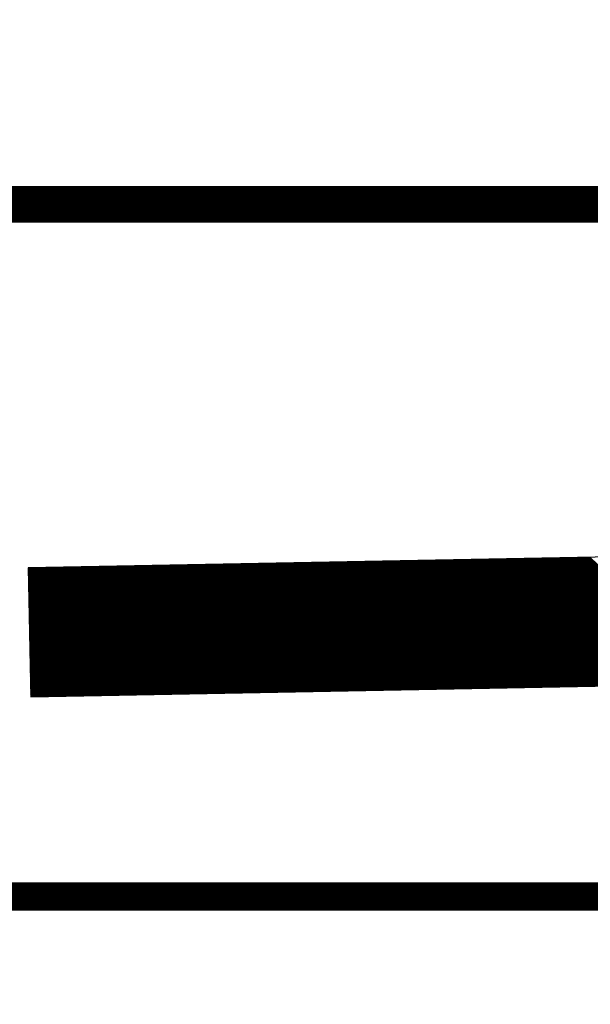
# Model space of a CAD drawing. Header units: metres. Extents: x 2193651 to 2201499, y 493187 to 494493.
# Tile 24 of 76: x 2199380.03 to 2199384.7, y 493846.22 to 493854.29. Entities that reach past the tile are written whole.
import ezdxf

# ---------------------------------------------------------------- set-up
doc = ezdxf.new("R2010")
doc.units = ezdxf.units.M
doc.set_wipeout_variables(frame=1)
doc.linetypes.add('CENTER', pattern=[50.8, 31.75, -6.35, 6.35, -6.35])
doc.linetypes.add('CONTI', pattern=[0])
for name, color, linetype in [('contur_line_fence', 7, 'Continuous'), ('contur_line_road', 7, 'Continuous'), ('p', 7, 'Continuous'), ('relief_point', 7, 'Continuous')]:
    doc.layers.add(name, color=color, linetype=linetype)
doc.layers.add('x_polygon', color=7, linetype='Continuous', true_color=0xffffff)

# ---------------------------------------------------------------- blocks, each defined once
blk = doc.blocks.new('*X129')
at = {"color": 0}
for p, q in [((239.302149, 486.718812), (241.88869, 489.305352)), ((239.319827, 486.718812), (241.906367, 489.305352)), ((239.337504, 486.718812), (241.924045, 489.305352)), ((239.355182, 486.718812), (241.941723, 489.305352)), ((239.37286, 486.718812), (241.9594, 489.305352)), ((239.390537, 486.718812), (241.977078, 489.305352)), ((239.408215, 486.718812), (241.994756, 489.305352)), ((239.425893, 486.718812), (242.012433, 489.305352)), ((239.44357, 486.718812), (242.030111, 489.305352)), ((239.461248, 486.718812), (242.047789, 489.305352)), ((239.478926, 486.718812), (242.065466, 489.305352)), ((239.496603, 486.718812), (242.083144, 489.305352)), ((239.514281, 486.718812), (242.100822, 489.305352)), ((239.531959, 486.718812), (242.118499, 489.305352)), ((239.549636, 486.718812), (242.136177, 489.305352)), ((239.567314, 486.718812), (242.153855, 489.305352)), ((239.584992, 486.718812), (242.171532, 489.305352)), ((239.602669, 486.718812), (242.18921, 489.305352)), ((239.620347, 486.718812), (242.206888, 489.305352)), ((239.638025, 486.718812), (242.224565, 489.305352)), ((239.655702, 486.718812), (242.242243, 489.305352)), ((239.67338, 486.718812), (242.259921, 489.305352)), ((239.691058, 486.718812), (242.277598, 489.305352)), ((239.708735, 486.718812), (242.295276, 489.305352)), ((239.726413, 486.718812), (242.312954, 489.305352)), ((239.744091, 486.718812), (242.330631, 489.305352)), ((239.761768, 486.718812), (242.348309, 489.305352)), ((239.779446, 486.718812), (242.365987, 489.305352)), ((239.797124, 486.718812), (242.383664, 489.305352)), ((239.814801, 486.718812), (242.401342, 489.305352)), ((239.832479, 486.718812), (242.41902, 489.305352)), ((239.850157, 486.718812), (242.436697, 489.305352)), ((239.867834, 486.718812), (242.454375, 489.305352)), ((239.885512, 486.718812), (242.472053, 489.305352)), ((239.90319, 486.718812), (242.48973, 489.305352)), ((239.920867, 486.718812), (242.507408, 489.305352)), ((239.938545, 486.718812), (242.525086, 489.305352)), ((239.956223, 486.718812), (242.542763, 489.305352)), ((239.9739, 486.718812), (242.560441, 489.305352)), ((239.991578, 486.718812), (242.578119, 489.305352)), ((240.009256, 486.718812), (242.595796, 489.305352)), ((240.026933, 486.718812), (242.613474, 489.305352)), ((240.044611, 486.718812), (242.631152, 489.305352)), ((240.062289, 486.718812), (242.648829, 489.305352)), ((240.079966, 486.718812), (242.666507, 489.305352)), ((240.097644, 486.718812), (242.684185, 489.305352)), ((240.115322, 486.718812), (242.701862, 489.305352)), ((240.132999, 486.718812), (242.71954, 489.305352)), ((240.150677, 486.718812), (242.737218, 489.305352)), ((240.168355, 486.718812), (242.754895, 489.305352)), ((240.186032, 486.718812), (242.772573, 489.305352)), ((240.20371, 486.718812), (242.790251, 489.305352)), ((240.221388, 486.718812), (242.807928, 489.305352)), ((240.239065, 486.718812), (242.825606, 489.305352)), ((240.256743, 486.718812), (242.843284, 489.305352)), ((240.274421, 486.718812), (242.860961, 489.305352)), ((240.292098, 486.718812), (242.878639, 489.305352)), ((240.309776, 486.718812), (242.896317, 489.305352)), ((240.327454, 486.718812), (242.913995, 489.305352)), ((240.345131, 486.718812), (242.931672, 489.305352)), ((240.362809, 486.718812), (242.94935, 489.305352)), ((240.380487, 486.718812), (242.967028, 489.305352)), ((240.398164, 486.718812), (242.984705, 489.305352)), ((240.415842, 486.718812), (243.002383, 489.305352)), ((240.43352, 486.718812), (243.020061, 489.305352)), ((240.451197, 486.718812), (243.037738, 489.305352)), ((240.468875, 486.718812), (243.055416, 489.305352)), ((240.486553, 486.718812), (243.073094, 489.305352)), ((240.50423, 486.718812), (243.090771, 489.305352)), ((240.521908, 486.718812), (243.108449, 489.305352)), ((240.539586, 486.718812), (243.126127, 489.305352)), ((240.557263, 486.718812), (243.143804, 489.305352)), ((240.574941, 486.718812), (243.161482, 489.305352)), ((240.592619, 486.718812), (243.17916, 489.305352)), ((240.610296, 486.718812), (243.196837, 489.305352)), ((240.627974, 486.718812), (243.214515, 489.305352)), ((240.645652, 486.718812), (243.232193, 489.305352)), ((240.663329, 486.718812), (243.24987, 489.305352)), ((240.681007, 486.718812), (243.267548, 489.305352)), ((240.698685, 486.718812), (243.285226, 489.305352)), ((240.716362, 486.718812), (243.302903, 489.305352)), ((240.73404, 486.718812), (243.320581, 489.305352)), ((240.751718, 486.718812), (243.338259, 489.305352)), ((240.769395, 486.718812), (243.355936, 489.305352)), ((240.787073, 486.718812), (243.373614, 489.305352)), ((240.804751, 486.718812), (243.391292, 489.305352)), ((240.822428, 486.718812), (243.408969, 489.305352)), ((240.840106, 486.718812), (243.426647, 489.305352)), ((240.857784, 486.718812), (243.444325, 489.305352)), ((240.875461, 486.718812), (243.462002, 489.305352)), ((240.893139, 486.718812), (243.47968, 489.305352)), ((240.910817, 486.718812), (243.497358, 489.305352)), ((240.928494, 486.718812), (243.515035, 489.305352)), ((240.946172, 486.718812), (243.532713, 489.305352)), ((240.96385, 486.718812), (243.550391, 489.305352)), ((240.981527, 486.718812), (243.568068, 489.305352)), ((240.999205, 486.718812), (243.585746, 489.305352)), ((241.016883, 486.718812), (243.603424, 489.305352)), ((241.03456, 486.718812), (243.621101, 489.305352)), ((241.052238, 486.718812), (243.638779, 489.305352)), ((241.069916, 486.718812), (243.656457, 489.305352)), ((241.087593, 486.718812), (243.674134, 489.305352)), ((241.105271, 486.718812), (243.691812, 489.305352)), ((241.122949, 486.718812), (243.70949, 489.305352)), ((241.140626, 486.718812), (243.727167, 489.305352)), ((241.158304, 486.718812), (243.744845, 489.305352)), ((241.175982, 486.718812), (243.762523, 489.305352)), ((241.19366, 486.718812), (243.7802, 489.305352)), ((241.211337, 486.718812), (243.797878, 489.305352)), ((241.229015, 486.718812), (243.815556, 489.305352)), ((241.246693, 486.718812), (243.833233, 489.305352)), ((241.26437, 486.718812), (243.850911, 489.305352)), ((241.282048, 486.718812), (243.868589, 489.305352)), ((241.299726, 486.718812), (243.886266, 489.305352)), ((241.317403, 486.718812), (243.903944, 489.305352)), ((241.335081, 486.718812), (243.921622, 489.305352)), ((241.352759, 486.718812), (243.939299, 489.305352)), ((241.370436, 486.718812), (243.956977, 489.305352)), ((241.388114, 486.718812), (243.974655, 489.305352)), ((241.405792, 486.718812), (243.992332, 489.305352)), ((241.423469, 486.718812), (244.01001, 489.305352)), ((241.441147, 486.718812), (244.027688, 489.305352)), ((241.458825, 486.718812), (244.045365, 489.305352)), ((241.476502, 486.718812), (244.063043, 489.305352)), ((241.49418, 486.718812), (244.080721, 489.305352)), ((241.511858, 486.718812), (244.098398, 489.305352)), ((241.529535, 486.718812), (244.116076, 489.305352)), ((241.547213, 486.718812), (244.133754, 489.305352)), ((241.564891, 486.718812), (244.151431, 489.305352)), ((241.582568, 486.718812), (244.169109, 489.305352)), ((241.600246, 486.718812), (244.186787, 489.305352)), ((241.617924, 486.718812), (244.204464, 489.305352)), ((241.635601, 486.718812), (244.222142, 489.305352)), ((241.653279, 486.718812), (244.23982, 489.305352)), ((241.670957, 486.718812), (244.257497, 489.305352)), ((241.688634, 486.718812), (244.275175, 489.305352)), ((241.706312, 486.718812), (244.292853, 489.305352)), ((241.72399, 486.718812), (244.31053, 489.305352)), ((241.741667, 486.718812), (244.328208, 489.305352)), ((241.759345, 486.718812), (244.345886, 489.305352)), ((241.777023, 486.718812), (244.363563, 489.305352)), ((241.7947, 486.718812), (244.381241, 489.305352)), ((241.812378, 486.718812), (244.398919, 489.305352)), ((241.830056, 486.718812), (244.416596, 489.305352)), ((241.847733, 486.718812), (244.434274, 489.305352)), ((241.865411, 486.718812), (244.451952, 489.305352)), ((241.883089, 486.718812), (244.469629, 489.305352)), ((241.900766, 486.718812), (244.487307, 489.305352)), ((241.918444, 486.718812), (244.504985, 489.305352)), ((241.936122, 486.718812), (244.522662, 489.305352)), ((241.953799, 486.718812), (244.54034, 489.305352)), ((241.971477, 486.718812), (244.558018, 489.305352)), ((241.989155, 486.718812), (244.575695, 489.305352)), ((242.006832, 486.718812), (244.593373, 489.305352)), ((242.02451, 486.718812), (244.611051, 489.305352)), ((242.042188, 486.718812), (244.628728, 489.305352)), ((242.059865, 486.718812), (244.646406, 489.305352)), ((242.077543, 486.718812), (244.664084, 489.305352)), ((242.095221, 486.718812), (244.681761, 489.305352)), ((242.112898, 486.718812), (244.699439, 489.305352)), ((242.130576, 486.718812), (244.717117, 489.305352)), ((242.148254, 486.718812), (244.734794, 489.305352)), ((242.165931, 486.718812), (244.752472, 489.305352)), ((242.183609, 486.718812), (244.77015, 489.305352)), ((242.201287, 486.718812), (244.787827, 489.305352)), ((242.218964, 486.718812), (244.805505, 489.305352)), ((242.236642, 486.718812), (244.823183, 489.305352)), ((242.25432, 486.718812), (244.84086, 489.305352)), ((242.271997, 486.718812), (244.858538, 489.305352)), ((242.289675, 486.718812), (244.876216, 489.305352)), ((242.307353, 486.718812), (244.893893, 489.305352)), ((242.32503, 486.718812), (244.911571, 489.305352)), ((242.342708, 486.718812), (244.929249, 489.305352)), ((242.360386, 486.718812), (244.946926, 489.305352)), ((242.378063, 486.718812), (244.964604, 489.305352)), ((242.395741, 486.718812), (244.982282, 489.305352)), ((242.413419, 486.718812), (244.99996, 489.305352)), ((242.431096, 486.718812), (245.017637, 489.305352)), ((242.448774, 486.718812), (245.035315, 489.305352)), ((242.466452, 486.718812), (245.052993, 489.305352)), ((242.484129, 486.718812), (245.07067, 489.305352)), ((242.501807, 486.718812), (245.088348, 489.305352)), ((242.519485, 486.718812), (245.106026, 489.305352)), ((242.537162, 486.718812), (245.123703, 489.305352)), ((242.55484, 486.718812), (245.141381, 489.305352)), ((242.572518, 486.718812), (245.159059, 489.305352)), ((242.590195, 486.718812), (245.176736, 489.305352)), ((242.607873, 486.718812), (245.194414, 489.305352)), ((242.625551, 486.718812), (245.212092, 489.305352)), ((242.643228, 486.718812), (245.229769, 489.305352)), ((242.660906, 486.718812), (245.247447, 489.305352)), ((242.678584, 486.718812), (245.265125, 489.305352)), ((242.696261, 486.718812), (245.282802, 489.305352)), ((242.713939, 486.718812), (245.30048, 489.305352)), ((242.731617, 486.718812), (245.318158, 489.305352)), ((242.749294, 486.718812), (245.335835, 489.305352)), ((242.766972, 486.718812), (245.353513, 489.305352)), ((242.78465, 486.718812), (245.371191, 489.305352)), ((242.802327, 486.718812), (245.388868, 489.305352)), ((242.820005, 486.718812), (245.406546, 489.305352)), ((242.837683, 486.718812), (245.424224, 489.305352)), ((242.85536, 486.718812), (245.441901, 489.305352)), ((242.873038, 486.718812), (245.459579, 489.305352)), ((242.890716, 486.718812), (245.477257, 489.305352)), ((242.908393, 486.718812), (245.494934, 489.305352)), ((242.926071, 486.718812), (245.512612, 489.305352)), ((242.943749, 486.718812), (245.53029, 489.305352)), ((242.961426, 486.718812), (245.547967, 489.305352)), ((242.979104, 486.718812), (245.565645, 489.305352)), ((242.996782, 486.718812), (245.583323, 489.305352)), ((243.014459, 486.718812), (245.601, 489.305352)), ((243.032137, 486.718812), (245.618678, 489.305352)), ((243.049815, 486.718812), (245.636356, 489.305352)), ((243.067492, 486.718812), (245.654033, 489.305352)), ((243.08517, 486.718812), (245.671711, 489.305352)), ((243.102848, 486.718812), (245.689389, 489.305352)), ((243.120525, 486.718812), (245.707066, 489.305352)), ((243.138203, 486.718812), (245.724744, 489.305352)), ((243.155881, 486.718812), (245.742422, 489.305352)), ((243.173558, 486.718812), (245.760099, 489.305352)), ((243.191236, 486.718812), (245.777777, 489.305352)), ((243.208914, 486.718812), (245.795455, 489.305352)), ((243.226591, 486.718812), (245.813132, 489.305352)), ((243.244269, 486.718812), (245.83081, 489.305352)), ((243.261947, 486.718812), (245.848488, 489.305352)), ((243.279625, 486.718812), (245.866165, 489.305352)), ((243.297302, 486.718812), (245.883843, 489.305352)), ((243.31498, 486.718812), (245.901521, 489.305352)), ((243.332658, 486.718812), (245.919198, 489.305352)), ((243.350335, 486.718812), (245.936876, 489.305352)), ((243.368013, 486.718812), (245.954554, 489.305352)), ((243.385691, 486.718812), (245.972231, 489.305352)), ((243.403368, 486.718812), (245.989909, 489.305352)), ((243.421046, 486.718812), (246.007587, 489.305352)), ((243.438724, 486.718812), (246.025264, 489.305352)), ((243.456401, 486.718812), (246.042942, 489.305352)), ((243.474079, 486.718812), (246.06062, 489.305352)), ((243.491757, 486.718812), (246.078297, 489.305352)), ((243.509434, 486.718812), (246.095975, 489.305352)), ((243.527112, 486.718812), (246.113653, 489.305352)), ((243.54479, 486.718812), (246.13133, 489.305352)), ((243.562467, 486.718812), (246.149008, 489.305352)), ((243.580145, 486.718812), (246.166686, 489.305352)), ((243.597823, 486.718812), (246.184363, 489.305352)), ((243.6155, 486.718812), (246.202041, 489.305352)), ((243.633178, 486.718812), (246.219719, 489.305352)), ((243.650856, 486.718812), (246.237396, 489.305352)), ((243.668533, 486.718812), (246.255074, 489.305352)), ((243.686211, 486.718812), (246.272752, 489.305352)), ((243.703889, 486.718812), (246.290429, 489.305352)), ((243.721566, 486.718812), (246.308107, 489.305352)), ((243.739244, 486.718812), (246.325785, 489.305352)), ((243.756922, 486.718812), (246.343462, 489.305352)), ((243.774599, 486.718812), (246.36114, 489.305352)), ((243.792277, 486.718812), (246.378818, 489.305352)), ((243.809955, 486.718812), (246.396495, 489.305352)), ((243.827632, 486.718812), (246.414173, 489.305352)), ((243.84531, 486.718812), (246.431851, 489.305352)), ((243.862988, 486.718812), (246.449528, 489.305352)), ((243.880665, 486.718812), (246.467206, 489.305352)), ((243.898343, 486.718812), (246.484884, 489.305352)), ((243.916021, 486.718812), (246.502561, 489.305352)), ((243.933698, 486.718812), (246.520239, 489.305352)), ((243.951376, 486.718812), (246.537917, 489.305352)), ((243.969054, 486.718812), (246.555594, 489.305352)), ((243.986731, 486.718812), (246.573272, 489.305352)), ((244.004409, 486.718812), (246.59095, 489.305352)), ((244.022087, 486.718812), (246.608627, 489.305352)), ((244.039764, 486.718812), (246.626305, 489.305352)), ((244.057442, 486.718812), (246.643983, 489.305352)), ((244.07512, 486.718812), (246.66166, 489.305352)), ((244.092797, 486.718812), (246.679338, 489.305352)), ((244.110475, 486.718812), (246.697016, 489.305352)), ((244.128153, 486.718812), (246.714693, 489.305352)), ((244.14583, 486.718812), (246.732371, 489.305352)), ((244.163508, 486.718812), (246.750049, 489.305352)), ((244.181186, 486.718812), (246.767726, 489.305352)), ((244.198863, 486.718812), (246.785404, 489.305352)), ((244.216541, 486.718812), (246.803082, 489.305352)), ((244.234219, 486.718812), (246.820759, 489.305352)), ((244.251896, 486.718812), (246.838437, 489.305352)), ((244.269574, 486.718812), (246.856115, 489.305352)), ((244.287252, 486.718812), (246.873792, 489.305352)), ((244.304929, 486.718812), (246.89147, 489.305352)), ((244.322607, 486.718812), (246.909148, 489.305352)), ((244.340285, 486.718812), (246.926825, 489.305352)), ((244.357962, 486.718812), (246.944503, 489.305352)), ((244.37564, 486.718812), (246.962181, 489.305352)), ((244.393318, 486.718812), (246.979858, 489.305352)), ((244.410995, 486.718812), (246.997536, 489.305352)), ((244.428673, 486.718812), (247.015214, 489.305352)), ((244.446351, 486.718812), (247.032892, 489.305352)), ((244.464028, 486.718812), (247.050569, 489.305352)), ((244.481706, 486.718812), (247.068247, 489.305352)), ((244.499384, 486.718812), (247.085925, 489.305352)), ((244.517061, 486.718812), (247.103602, 489.305352)), ((244.534739, 486.718812), (247.12128, 489.305352)), ((244.552417, 486.718812), (247.138958, 489.305352)), ((244.570094, 486.718812), (247.156635, 489.305352)), ((244.587772, 486.718812), (247.174313, 489.305352)), ((244.60545, 486.718812), (247.191991, 489.305352)), ((244.623127, 486.718812), (247.209668, 489.305352)), ((244.640805, 486.718812), (247.227346, 489.305352)), ((244.658483, 486.718812), (247.245024, 489.305352)), ((244.67616, 486.718812), (247.262701, 489.305352)), ((244.693838, 486.718812), (247.280379, 489.305352)), ((244.711516, 486.718812), (247.298057, 489.305352)), ((244.729193, 486.718812), (247.315734, 489.305352)), ((244.746871, 486.718812), (247.333412, 489.305352)), ((244.764549, 486.718812), (247.35109, 489.305352)), ((244.782226, 486.718812), (247.368767, 489.305352)), ((244.799904, 486.718812), (247.386445, 489.305352)), ((244.817582, 486.718812), (247.404123, 489.305352)), ((244.835259, 486.718812), (247.4218, 489.305352)), ((244.852937, 486.718812), (247.439478, 489.305352)), ((244.870615, 486.718812), (247.457156, 489.305352)), ((244.888292, 486.718812), (247.474833, 489.305352)), ((244.90597, 486.718812), (247.492511, 489.305352)), ((244.923648, 486.718812), (247.510189, 489.305352)), ((244.941325, 486.718812), (247.527866, 489.305352)), ((244.959003, 486.718812), (247.545544, 489.305352)), ((244.976681, 486.718812), (247.563222, 489.305352)), ((244.994358, 486.718812), (247.580899, 489.305352)), ((245.012036, 486.718812), (247.598577, 489.305352)), ((245.029714, 486.718812), (247.616255, 489.305352)), ((245.047391, 486.718812), (247.633932, 489.305352)), ((245.065069, 486.718812), (247.65161, 489.305352)), ((245.082747, 486.718812), (247.669288, 489.305352)), ((245.100424, 486.718812), (247.686965, 489.305352)), ((245.118102, 486.718812), (247.704643, 489.305352)), ((245.13578, 486.718812), (247.722321, 489.305352)), ((245.153457, 486.718812), (247.739998, 489.305352)), ((245.171135, 486.718812), (247.757676, 489.305352)), ((245.188813, 486.718812), (247.775354, 489.305352)), ((245.20649, 486.718812), (247.793031, 489.305352)), ((245.224168, 486.718812), (247.810709, 489.305352)), ((245.241846, 486.718812), (247.828387, 489.305352)), ((245.259523, 486.718812), (247.846064, 489.305352)), ((245.277201, 486.718812), (247.863742, 489.305352)), ((245.294879, 486.718812), (247.88142, 489.305352)), ((245.312557, 486.718812), (247.899097, 489.305352)), ((245.330234, 486.718812), (247.916775, 489.305352)), ((245.347912, 486.718812), (247.934453, 489.305352)), ((245.36559, 486.718812), (247.95213, 489.305352)), ((245.383267, 486.718812), (247.969808, 489.305352)), ((245.400945, 486.718812), (247.987486, 489.305352)), ((245.418623, 486.718812), (248.005163, 489.305352)), ((245.4363, 486.718812), (248.022841, 489.305352)), ((245.453978, 486.718812), (248.040519, 489.305352)), ((245.471656, 486.718812), (248.058196, 489.305352)), ((245.489333, 486.718812), (248.075874, 489.305352)), ((245.507011, 486.718812), (248.093552, 489.305352)), ((245.524689, 486.718812), (248.111229, 489.305352)), ((245.542366, 486.718812), (248.128907, 489.305352)), ((245.560044, 486.718812), (248.146585, 489.305352)), ((245.577722, 486.718812), (248.164262, 489.305352)), ((245.595399, 486.718812), (248.18194, 489.305352)), ((245.613077, 486.718812), (248.199618, 489.305352)), ((245.630755, 486.718812), (248.217295, 489.305352)), ((245.648432, 486.718812), (248.234973, 489.305352)), ((245.66611, 486.718812), (248.252651, 489.305352)), ((245.683788, 486.718812), (248.270328, 489.305352)), ((245.701465, 486.718812), (248.288006, 489.305352)), ((245.719143, 486.718812), (248.305684, 489.305352)), ((245.736821, 486.718812), (248.323361, 489.305352)), ((245.754498, 486.718812), (248.341039, 489.305352)), ((245.772176, 486.718812), (248.358717, 489.305352)), ((245.789854, 486.718812), (248.376394, 489.305352)), ((245.807531, 486.718812), (248.394072, 489.305352)), ((245.825209, 486.718812), (248.41175, 489.305352)), ((245.842887, 486.718812), (248.429427, 489.305352)), ((245.860564, 486.718812), (248.447105, 489.305352)), ((245.878242, 486.718812), (248.464783, 489.305352)), ((245.89592, 486.718812), (248.48246, 489.305352)), ((245.913597, 486.718812), (248.500138, 489.305352)), ((245.931275, 486.718812), (248.517816, 489.305352)), ((245.948953, 486.718812), (248.535493, 489.305352)), ((245.96663, 486.718812), (248.553171, 489.305352)), ((245.984308, 486.718812), (248.570849, 489.305352)), ((246.001986, 486.718812), (248.588526, 489.305352)), ((246.019663, 486.718812), (248.606204, 489.305352)), ((246.037341, 486.718812), (248.623882, 489.305352)), ((246.055019, 486.718812), (248.641559, 489.305352)), ((246.072696, 486.718812), (248.659237, 489.305352)), ((246.090374, 486.718812), (248.676915, 489.305352)), ((246.108052, 486.718812), (248.694592, 489.305352)), ((246.125729, 486.718812), (248.71227, 489.305352)), ((246.143407, 486.718812), (248.729948, 489.305352)), ((246.161085, 486.718812), (248.747625, 489.305352)), ((246.178762, 486.718812), (248.765303, 489.305352)), ((246.19644, 486.718812), (248.782981, 489.305352)), ((246.214118, 486.718812), (248.800658, 489.305352)), ((246.231795, 486.718812), (248.818336, 489.305352)), ((246.249473, 486.718812), (248.836014, 489.305352)), ((246.267151, 486.718812), (248.853691, 489.305352)), ((246.284828, 486.718812), (248.871369, 489.305352)), ((246.302506, 486.718812), (248.889047, 489.305352)), ((246.320184, 486.718812), (248.906724, 489.305352)), ((246.337861, 486.718812), (248.924402, 489.305352)), ((246.355539, 486.718812), (248.94208, 489.305352)), ((246.373217, 486.718812), (248.959757, 489.305352)), ((246.390894, 486.718812), (248.977435, 489.305352)), ((246.408572, 486.718812), (248.995113, 489.305352)), ((246.42625, 486.718812), (249.01279, 489.305352)), ((246.443927, 486.718812), (249.030468, 489.305352)), ((246.461605, 486.718812), (249.048146, 489.305352)), ((246.479283, 486.718812), (249.065823, 489.305352)), ((246.49696, 486.718812), (249.083501, 489.305352)), ((246.514638, 486.718812), (249.101179, 489.305352)), ((246.532316, 486.718812), (249.118857, 489.305352)), ((246.549993, 486.718812), (249.136534, 489.305352)), ((246.567671, 486.718812), (249.154212, 489.305352)), ((246.585349, 486.718812), (249.17189, 489.305352)), ((246.603026, 486.718812), (249.189567, 489.305352)), ((246.620704, 486.718812), (249.207245, 489.305352)), ((246.638382, 486.718812), (249.224923, 489.305352)), ((246.656059, 486.718812), (249.2426, 489.305352)), ((246.673737, 486.718812), (249.260278, 489.305352)), ((246.691415, 486.718812), (249.277956, 489.305352)), ((246.709092, 486.718812), (249.295633, 489.305352)), ((246.72677, 486.718812), (249.313311, 489.305352)), ((246.744448, 486.718812), (249.330989, 489.305352)), ((246.762125, 486.718812), (249.348666, 489.305352)), ((246.779803, 486.718812), (249.366344, 489.305352)), ((246.797481, 486.718812), (249.384022, 489.305352)), ((246.815158, 486.718812), (249.401699, 489.305352)), ((246.832836, 486.718812), (249.419377, 489.305352)), ((246.850514, 486.718812), (249.437055, 489.305352)), ((246.868191, 486.718812), (249.454732, 489.305352)), ((246.885869, 486.718812), (249.47241, 489.305352)), ((246.903547, 486.718812), (249.490088, 489.305352)), ((246.921224, 486.718812), (249.507765, 489.305352)), ((246.938902, 486.718812), (249.525443, 489.305352)), ((246.95658, 486.718812), (249.543121, 489.305352)), ((246.974257, 486.718812), (249.560798, 489.305352)), ((246.991935, 486.718812), (249.578476, 489.305352)), ((247.009613, 486.718812), (249.596154, 489.305352)), ((247.02729, 486.718812), (249.613831, 489.305352)), ((247.044968, 486.718812), (249.631509, 489.305352)), ((247.062646, 486.718812), (249.649187, 489.305352)), ((247.080323, 486.718812), (249.666864, 489.305352)), ((247.098001, 486.718812), (249.684542, 489.305352)), ((247.115679, 486.718812), (249.70222, 489.305352)), ((247.133356, 486.718812), (249.719897, 489.305352)), ((247.151034, 486.718812), (249.737575, 489.305352)), ((247.168712, 486.718812), (249.755253, 489.305352)), ((247.186389, 486.718812), (249.77293, 489.305352)), ((247.204067, 486.718812), (249.790608, 489.305352)), ((247.221745, 486.718812), (249.808286, 489.305352)), ((247.239422, 486.718812), (249.825963, 489.305352)), ((247.2571, 486.718812), (249.843641, 489.305352)), ((247.274778, 486.718812), (249.861319, 489.305352)), ((247.292455, 486.718812), (249.878996, 489.305352)), ((247.310133, 486.718812), (249.896674, 489.305352)), ((247.327811, 486.718812), (249.914352, 489.305352)), ((247.345489, 486.718812), (249.932029, 489.305352)), ((247.363166, 486.718812), (249.949707, 489.305352)), ((247.380844, 486.718812), (249.967385, 489.305352)), ((247.398522, 486.718812), (249.985062, 489.305352)), ((247.416199, 486.718812), (250.00274, 489.305352)), ((247.433877, 486.718812), (250.020418, 489.305352)), ((247.451555, 486.718812), (250.038095, 489.305352)), ((247.469232, 486.718812), (250.055773, 489.305352)), ((247.48691, 486.718812), (250.073451, 489.305352)), ((247.504588, 486.718812), (250.091128, 489.305352)), ((247.522265, 486.718812), (250.108806, 489.305352)), ((247.539943, 486.718812), (250.126484, 489.305352)), ((247.557621, 486.718812), (250.144161, 489.305352)), ((247.575298, 486.718812), (250.161839, 489.305352)), ((247.592976, 486.718812), (250.179517, 489.305352)), ((247.610654, 486.718812), (250.197194, 489.305352)), ((247.628331, 486.718812), (250.214872, 489.305352)), ((247.646009, 486.718812), (250.23255, 489.305352)), ((247.663687, 486.718812), (250.250227, 489.305352)), ((247.681364, 486.718812), (250.267905, 489.305352)), ((247.699042, 486.718812), (250.285583, 489.305352)), ((247.71672, 486.718812), (250.30326, 489.305352)), ((247.734397, 486.718812), (250.320938, 489.305352)), ((247.752075, 486.718812), (250.338616, 489.305352)), ((247.769753, 486.718812), (250.356293, 489.305352)), ((247.78743, 486.718812), (250.373971, 489.305352)), ((247.805108, 486.718812), (250.391649, 489.305352)), ((247.822786, 486.718812), (250.409326, 489.305352)), ((247.840463, 486.718812), (250.427004, 489.305352)), ((247.858141, 486.718812), (250.444682, 489.305352)), ((247.875819, 486.718812), (250.462359, 489.305352)), ((247.893496, 486.718812), (250.480037, 489.305352)), ((247.911174, 486.718812), (250.497715, 489.305352)), ((247.928852, 486.718812), (250.515392, 489.305352)), ((247.946529, 486.718812), (250.53307, 489.305352)), ((247.964207, 486.718812), (250.550748, 489.305352)), ((247.981885, 486.718812), (250.568425, 489.305352)), ((247.999562, 486.718812), (250.586103, 489.305352)), ((248.01724, 486.718812), (250.603781, 489.305352)), ((248.034918, 486.718812), (250.621458, 489.305352)), ((248.052595, 486.718812), (250.639136, 489.305352)), ((248.070273, 486.718812), (250.656814, 489.305352)), ((248.087951, 486.718812), (250.674491, 489.305352)), ((248.105628, 486.718812), (250.692169, 489.305352)), ((248.123306, 486.718812), (250.709847, 489.305352)), ((248.140984, 486.718812), (250.727524, 489.305352)), ((248.158661, 486.718812), (250.745202, 489.305352)), ((248.176339, 486.718812), (250.76288, 489.305352)), ((248.194017, 486.718812), (250.780557, 489.305352)), ((248.211694, 486.718812), (250.798235, 489.305352)), ((248.229372, 486.718812), (250.815913, 489.305352)), ((248.24705, 486.718812), (250.83359, 489.305352)), ((248.264727, 486.718812), (250.851268, 489.305352)), ((248.282405, 486.718812), (250.868946, 489.305352)), ((248.300083, 486.718812), (250.886623, 489.305352)), ((248.31776, 486.718812), (250.904301, 489.305352)), ((248.335438, 486.718812), (250.921979, 489.305352)), ((248.353116, 486.718812), (250.939656, 489.305352)), ((248.370793, 486.718812), (250.957334, 489.305352)), ((248.388471, 486.718812), (250.975012, 489.305352)), ((248.406149, 486.718812), (250.992689, 489.305352)), ((248.423826, 486.718812), (251.010367, 489.305352)), ((248.441504, 486.718812), (251.028045, 489.305352)), ((248.459182, 486.718812), (251.045722, 489.305352)), ((248.476859, 486.718812), (251.0634, 489.305352)), ((248.494537, 486.718812), (251.081078, 489.305352)), ((248.512215, 486.718812), (251.098755, 489.305352)), ((248.529892, 486.718812), (251.116433, 489.305352)), ((248.54757, 486.718812), (251.134111, 489.305352)), ((248.565248, 486.718812), (251.151789, 489.305352)), ((248.582925, 486.718812), (251.169466, 489.305352)), ((248.600603, 486.718812), (251.187144, 489.305352)), ((248.618281, 486.718812), (251.204822, 489.305352)), ((248.635958, 486.718812), (251.222499, 489.305352)), ((248.653636, 486.718812), (251.240177, 489.305352)), ((248.671314, 486.718812), (251.257855, 489.305352)), ((248.688991, 486.718812), (251.275532, 489.305352)), ((248.706669, 486.718812), (251.29321, 489.305352)), ((248.724347, 486.718812), (251.310888, 489.305352)), ((248.742024, 486.718812), (251.328565, 489.305352)), ((248.759702, 486.718812), (251.346243, 489.305352)), ((248.77738, 486.718812), (251.363921, 489.305352)), ((248.795057, 486.718812), (251.381598, 489.305352)), ((248.812735, 486.718812), (251.399276, 489.305352)), ((248.830413, 486.718812), (251.416954, 489.305352)), ((248.84809, 486.718812), (251.434631, 489.305352)), ((248.865768, 486.718812), (251.452309, 489.305352)), ((248.883446, 486.718812), (251.469987, 489.305352)), ((248.901123, 486.718812), (251.487664, 489.305352)), ((248.918801, 486.718812), (251.505342, 489.305352)), ((248.936479, 486.718812), (251.52302, 489.305352)), ((248.954156, 486.718812), (251.540697, 489.305352)), ((248.971834, 486.718812), (251.558375, 489.305352)), ((248.989512, 486.718812), (251.576053, 489.305352)), ((249.007189, 486.718812), (251.59373, 489.305352)), ((249.024867, 486.718812), (251.611408, 489.305352)), ((249.042545, 486.718812), (251.629086, 489.305352)), ((249.060222, 486.718812), (251.646763, 489.305352)), ((249.0779, 486.718812), (251.664441, 489.305352)), ((249.095578, 486.718812), (251.682119, 489.305352)), ((249.113255, 486.718812), (251.699796, 489.305352)), ((249.130933, 486.718812), (251.717474, 489.305352)), ((249.148611, 486.718812), (251.735152, 489.305352)), ((249.166288, 486.718812), (251.752829, 489.305352)), ((249.183966, 486.718812), (251.770507, 489.305352)), ((249.201644, 486.718812), (251.788185, 489.305352)), ((249.219321, 486.718812), (251.805862, 489.305352)), ((249.236999, 486.718812), (251.82354, 489.305352)), ((249.254677, 486.718812), (251.841218, 489.305352)), ((249.272354, 486.718812), (251.858895, 489.305352)), ((249.290032, 486.718812), (251.876573, 489.305352)), ((249.30771, 486.718812), (251.894251, 489.305352)), ((249.325387, 486.718812), (251.911928, 489.305352)), ((249.343065, 486.718812), (251.929606, 489.305352)), ((249.360743, 486.718812), (251.947284, 489.305352)), ((249.37842, 486.718812), (251.964961, 489.305352)), ((249.396098, 486.718812), (251.982639, 489.305352)), ((249.413776, 486.718812), (252.000317, 489.305352)), ((249.431454, 486.718812), (252.017994, 489.305352)), ((249.449131, 486.718812), (252.035672, 489.305352)), ((249.466809, 486.718812), (252.05335, 489.305352)), ((249.484487, 486.718812), (252.071027, 489.305352)), ((249.502164, 486.718812), (252.088705, 489.305352)), ((249.519842, 486.718812), (252.106383, 489.305352)), ((249.53752, 486.718812), (252.12406, 489.305352)), ((249.555197, 486.718812), (252.141738, 489.305352)), ((249.572875, 486.718812), (252.159416, 489.305352)), ((249.590553, 486.718812), (252.177093, 489.305352)), ((249.60823, 486.718812), (252.194771, 489.305352)), ((249.625908, 486.718812), (252.212449, 489.305352)), ((249.643586, 486.718812), (252.230126, 489.305352)), ((249.661263, 486.718812), (252.247804, 489.305352)), ((249.678941, 486.718812), (252.265482, 489.305352)), ((249.696619, 486.718812), (252.283159, 489.305352)), ((249.714296, 486.718812), (252.300837, 489.305352)), ((249.731974, 486.718812), (252.318515, 489.305352)), ((249.749652, 486.718812), (252.336192, 489.305352)), ((249.767329, 486.718812), (252.35387, 489.305352)), ((249.785007, 486.718812), (252.371548, 489.305352)), ((249.802685, 486.718812), (252.389225, 489.305352)), ((249.820362, 486.718812), (252.406903, 489.305352)), ((249.83804, 486.718812), (252.424581, 489.305352)), ((249.855718, 486.718812), (252.442258, 489.305352)), ((249.873395, 486.718812), (252.459936, 489.305352)), ((249.891073, 486.718812), (252.477614, 489.305352)), ((249.908751, 486.718812), (252.495291, 489.305352)), ((249.926428, 486.718812), (252.512969, 489.305352)), ((249.944106, 486.718812), (252.530647, 489.305352)), ((249.961784, 486.718812), (252.548324, 489.305352)), ((249.979461, 486.718812), (252.566002, 489.305352)), ((249.997139, 486.718812), (252.58368, 489.305352)), ((250.014817, 486.718812), (252.601357, 489.305352)), ((250.032494, 486.718812), (252.619035, 489.305352)), ((250.050172, 486.718812), (252.636713, 489.305352)), ((250.06785, 486.718812), (252.65439, 489.305352)), ((250.085527, 486.718812), (252.672068, 489.305352)), ((250.103205, 486.718812), (252.689746, 489.305352)), ((250.120883, 486.718812), (252.707423, 489.305352)), ((250.13856, 486.718812), (252.725101, 489.305352)), ((250.156238, 486.718812), (252.742779, 489.305352)), ((250.173916, 486.718812), (252.760456, 489.305352)), ((250.191593, 486.718812), (252.778134, 489.305352)), ((250.209271, 486.718812), (252.795812, 489.305352)), ((250.226949, 486.718812), (252.813489, 489.305352)), ((250.244626, 486.718812), (252.831167, 489.305352)), ((250.262304, 486.718812), (252.848845, 489.305352)), ((250.279982, 486.718812), (252.866522, 489.305352)), ((250.297659, 486.718812), (252.8842, 489.305352)), ((250.315337, 486.718812), (252.901878, 489.305352)), ((250.333015, 486.718812), (252.919555, 489.305352)), ((250.350692, 486.718812), (252.937233, 489.305352)), ((250.36837, 486.718812), (252.954911, 489.305352)), ((250.386048, 486.718812), (252.972588, 489.305352)), ((250.403725, 486.718812), (252.990266, 489.305352)), ((250.421403, 486.718812), (253.007944, 489.305352)), ((250.439081, 486.718812), (253.025621, 489.305352)), ((250.456758, 486.718812), (253.043299, 489.305352)), ((250.474436, 486.718812), (253.060977, 489.305352)), ((250.492114, 486.718812), (253.078654, 489.305352)), ((250.509791, 486.718812), (253.096332, 489.305352)), ((250.527469, 486.718812), (253.11401, 489.305352)), ((250.545147, 486.718812), (253.131687, 489.305352)), ((250.562824, 486.718812), (253.149365, 489.305352)), ((250.580502, 486.718812), (253.152304, 489.290614)), ((250.59818, 486.718812), (253.152304, 489.272936)), ((250.615857, 486.718812), (253.152304, 489.255258)), ((250.633535, 486.718812), (253.152304, 489.237581)), ((250.651213, 486.718812), (253.152304, 489.219903)), ((250.66889, 486.718812), (253.152304, 489.202225)), ((250.686568, 486.718812), (253.152304, 489.184548)), ((250.704246, 486.718812), (253.152304, 489.16687)), ((250.721923, 486.718812), (253.152304, 489.149192)), ((250.739601, 486.718812), (253.152304, 489.131515)), ((250.757279, 486.718812), (253.152304, 489.113837)), ((250.774956, 486.718812), (253.152304, 489.096159)), ((250.792634, 486.718812), (253.152304, 489.078482)), ((250.810312, 486.718812), (253.152304, 489.060804)), ((250.827989, 486.718812), (253.152304, 489.043126)), ((250.845667, 486.718812), (253.152304, 489.025449)), ((250.863345, 486.718812), (253.152304, 489.007771)), ((250.881022, 486.718812), (253.152304, 488.990093)), ((250.8987, 486.718812), (253.152304, 488.972416)), ((250.916378, 486.718812), (253.152304, 488.954738)), ((250.934055, 486.718812), (253.152304, 488.93706)), ((250.951733, 486.718812), (253.152304, 488.919383)), ((250.969411, 486.718812), (253.152304, 488.901705)), ((250.987088, 486.718812), (253.152304, 488.884027)), ((251.004766, 486.718812), (253.152304, 488.86635)), ((251.022444, 486.718812), (253.152304, 488.848672)), ((251.040121, 486.718812), (253.152304, 488.830994)), ((251.057799, 486.718812), (253.152304, 488.813317)), ((251.075477, 486.718812), (253.152304, 488.795639)), ((251.093154, 486.718812), (253.152304, 488.777961)), ((251.110832, 486.718812), (253.152304, 488.760284)), ((251.12851, 486.718812), (253.152304, 488.742606)), ((251.146187, 486.718812), (253.152304, 488.724928)), ((251.163865, 486.718812), (253.152304, 488.707251)), ((251.181543, 486.718812), (253.152304, 488.689573)), ((251.19922, 486.718812), (253.152304, 488.671895)), ((251.216898, 486.718812), (253.152304, 488.654218)), ((251.234576, 486.718812), (253.152304, 488.63654)), ((251.252253, 486.718812), (253.152304, 488.618862)), ((251.269931, 486.718812), (253.152304, 488.601185)), ((251.287609, 486.718812), (253.152304, 488.583507)), ((251.305286, 486.718812), (253.152304, 488.565829)), ((251.322964, 486.718812), (253.152304, 488.548152)), ((251.340642, 486.718812), (253.152304, 488.530474)), ((251.358319, 486.718812), (253.152304, 488.512796)), ((251.375997, 486.718812), (253.152304, 488.495119)), ((251.393675, 486.718812), (253.152304, 488.477441)), ((251.411352, 486.718812), (253.152304, 488.459763)), ((251.42903, 486.718812), (253.152304, 488.442086)), ((251.446708, 486.718812), (253.152304, 488.424408)), ((251.464386, 486.718812), (253.152304, 488.40673)), ((251.482063, 486.718812), (253.152304, 488.389053)), ((251.499741, 486.718812), (253.152304, 488.371375)), ((251.517419, 486.718812), (253.152304, 488.353697)), ((251.535096, 486.718812), (253.152304, 488.33602)), ((251.552774, 486.718812), (253.152304, 488.318342)), ((251.570452, 486.718812), (253.152304, 488.300664)), ((251.588129, 486.718812), (253.152304, 488.282987)), ((251.605807, 486.718812), (253.152304, 488.265309)), ((251.623485, 486.718812), (253.152304, 488.247631)), ((251.641162, 486.718812), (253.152304, 488.229954)), ((251.65884, 486.718812), (253.152304, 488.212276)), ((251.676518, 486.718812), (253.152304, 488.194598)), ((251.694195, 486.718812), (253.152304, 488.176921)), ((251.711873, 486.718812), (253.152304, 488.159243)), ((251.729551, 486.718812), (253.152304, 488.141565)), ((251.747228, 486.718812), (253.152304, 488.123888)), ((251.764906, 486.718812), (253.152304, 488.10621)), ((251.782584, 486.718812), (253.152304, 488.088532)), ((251.800261, 486.718812), (253.152304, 488.070855)), ((251.817939, 486.718812), (253.152304, 488.053177)), ((251.835617, 486.718812), (253.152304, 488.035499)), ((251.853294, 486.718812), (253.152304, 488.017822)), ((251.870972, 486.718812), (253.152304, 488.000144)), ((251.88865, 486.718812), (253.152304, 487.982466)), ((251.906327, 486.718812), (253.152304, 487.964789)), ((251.924005, 486.718812), (253.152304, 487.947111)), ((251.941683, 486.718812), (253.152304, 487.929433)), ((251.95936, 486.718812), (253.152304, 487.911756)), ((251.977038, 486.718812), (253.152304, 487.894078)), ((251.994716, 486.718812), (253.152304, 487.8764)), ((252.012393, 486.718812), (253.152304, 487.858723)), ((252.030071, 486.718812), (253.152304, 487.841045)), ((252.047749, 486.718812), (253.152304, 487.823367)), ((252.065426, 486.718812), (253.152304, 487.80569)), ((252.083104, 486.718812), (253.152304, 487.788012)), ((252.100782, 486.718812), (253.152304, 487.770334)), ((252.118459, 486.718812), (253.152304, 487.752657)), ((252.136137, 486.718812), (253.152304, 487.734979)), ((252.153815, 486.718812), (253.152304, 487.717301)), ((252.171492, 486.718812), (253.152304, 487.699624)), ((252.18917, 486.718812), (253.152304, 487.681946)), ((252.206848, 486.718812), (253.152304, 487.664268)), ((252.224525, 486.718812), (253.152304, 487.646591)), ((252.242203, 486.718812), (253.152304, 487.628913)), ((252.259881, 486.718812), (253.152304, 487.611235)), ((252.277558, 486.718812), (253.152304, 487.593558)), ((252.295236, 486.718812), (253.152304, 487.57588)), ((252.312914, 486.718812), (253.152304, 487.558202)), ((252.330591, 486.718812), (253.152304, 487.540525)), ((252.348269, 486.718812), (253.152304, 487.522847)), ((252.365947, 486.718812), (253.152304, 487.505169)), ((252.383624, 486.718812), (253.152304, 487.487492)), ((252.401302, 486.718812), (253.152304, 487.469814)), ((252.41898, 486.718812), (253.152304, 487.452136)), ((252.436657, 486.718812), (253.152304, 487.434459)), ((252.454335, 486.718812), (253.152304, 487.416781)), ((252.472013, 486.718812), (253.152304, 487.399103)), ((252.48969, 486.718812), (253.152304, 487.381426)), ((252.507368, 486.718812), (253.152304, 487.363748)), ((252.525046, 486.718812), (253.152304, 487.34607)), ((252.542723, 486.718812), (253.152304, 487.328393)), ((252.560401, 486.718812), (253.152304, 487.310715)), ((252.578079, 486.718812), (253.152304, 487.293037)), ((252.595756, 486.718812), (253.152304, 487.27536)), ((252.613434, 486.718812), (253.152304, 487.257682)), ((252.631112, 486.718812), (253.152304, 487.240004)), ((252.648789, 486.718812), (253.152304, 487.222327)), ((252.666467, 486.718812), (253.152304, 487.204649)), ((252.684145, 486.718812), (253.152304, 487.186971)), ((252.701822, 486.718812), (253.152304, 487.169293)), ((252.7195, 486.718812), (253.152304, 487.151616)), ((252.737178, 486.718812), (253.152304, 487.133938)), ((252.754855, 486.718812), (253.152304, 487.11626)), ((252.772533, 486.718812), (253.152304, 487.098583)), ((252.790211, 486.718812), (253.152304, 487.080905)), ((252.807888, 486.718812), (253.152304, 487.063227)), ((252.825566, 486.718812), (253.152304, 487.04555)), ((252.843244, 486.718812), (253.152304, 487.027872)), ((252.860921, 486.718812), (253.152304, 487.010194)), ((252.878599, 486.718812), (253.152304, 486.992517)), ((252.896277, 486.718812), (253.152304, 486.974839)), ((252.913954, 486.718812), (253.152304, 486.957161)), ((252.931632, 486.718812), (253.152304, 486.939484)), ((252.94931, 486.718812), (253.152304, 486.921806)), ((252.966987, 486.718812), (253.152304, 486.904128)), ((252.984665, 486.718812), (253.152304, 486.886451)), ((253.002343, 486.718812), (253.152304, 486.868773)), ((253.02002, 486.718812), (253.152304, 486.851095)), ((253.037698, 486.718812), (253.152304, 486.833418)), ((253.055376, 486.718812), (253.152304, 486.81574)), ((253.073053, 486.718812), (253.152304, 486.798062)), ((253.090731, 486.718812), (253.152304, 486.780385)), ((253.108409, 486.718812), (253.152304, 486.762707)), ((253.126086, 486.718812), (253.152304, 486.745029)), ((253.143764, 486.718812), (253.152304, 486.727352))]:
    blk.add_line(p, q, dxfattribs=at)
blk = doc.blocks.new('ункун')
at = {"color": 7}
for p, q in [((9506.4371, 12321.9221), (9499.6567, 12320.4195)), ((9506.633, 12321.0383), (9506.4371, 12321.9221)), ((9499.8526, 12319.5357), (9506.633, 12321.0383))]:
    blk.add_line(p, q, dxfattribs=at)
at = {"color": 7, "extrusion": (0, 0, -1), "xscale": 0.3500000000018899, "yscale": 0.3500000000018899, "zscale": -0.3500000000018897, "rotation": 167.5043331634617}
blk.add_blockref('*X129', (-9383.0744, 12469.0678), dxfattribs=at)
blk = doc.blocks.new('330')
h = blk.add_hatch(color=0)
edge = h.paths.add_edge_path()
edge.add_arc((0, 0), 0.15, 0, 360.0003)
at = {"color": 0}
blk.add_circle((0, 0), 0.15, dxfattribs=at)
blk = doc.blocks.new('ж9итдщд')
at = {"layer": 'x_polygon', "true_color": 0x5d5d5d}
h = blk.add_hatch(dxfattribs=at)
h.set_pattern_fill('416', color=251, style=0, pattern_type=2)
h.set_pattern_definition([(59.0362, (2196427.019, 493792.4691), (10.000015, 19.999992), [1.1662, -57.1433]), (300.9638, (2196426.419, 493793.4691), (10.000015, -19.999992), [1.1662, -57.1433]), (180, (2196427.619, 493792.469), (-10, -10), [0.1, -9.9]), (180, (2196426.519, 493792.469), (-10, -10), [0.1, -9.9]), (59.0362, (2196432.019, 493787.4691), (10.000015, 19.999992), [1.1662, -57.1433]), (300.9638, (2196431.419, 493788.4691), (10.000015, -19.999992), [1.1662, -57.1433]), (180, (2196432.619, 493787.469), (-10, -10), [0.1, -9.9]), (180, (2196431.519, 493787.469), (-10, -10), [0.1, -9.9])])
h.paths.add_polyline_path([(2196376.0455, 493851.4774), (2196380.9801, 493846.6618), (2196379.6558, 493845.1186), (2196415.8861, 493809.2491), (2196410.3115, 493803.5699), (2196410.7831, 493803.2127), (2196415.5281, 493808.2318), (2196441.6981, 493783.9818), (2196461.4881, 493763.6078), (2196467.5101, 493757.8858), (2196466.1053, 493756.3183), (2196467.8365, 493754.7257), (2196469.5121, 493756.7138), (2196473.0865, 493753.7013), (2196474.2061, 493755.0298), (2196485.8754, 493745.195), (2196484.7557, 493743.8665), (2196497.4241, 493733.1898), (2196504.3161, 493727.4998), (2196505.9621, 493730.1698), (2196475.0661, 493755.9638), (2196445.7241, 493782.9644), (2196417.3801, 493810.7498), (2196416.5521, 493810.0758), (2196381.5881, 493845.1418), (2196382.2301, 493845.9318), (2196376.5615, 493851.5484)])
at = {"layer": 'contur_line_fence', "color": 251, "true_color": 0x5d5d5d}
for p, q in [((2196380.9801, 493846.6618), (2196341.2772, 493883.844)), ((2196379.6558, 493845.1186), (2196380.9801, 493846.6618))]:
    blk.add_line(p, q, dxfattribs=at)
at = {"layer": 'contur_line_road', "color": 251, "true_color": 0x5d5d5d, "flags": 128}
blk.add_lwpolyline([(2196415.8861, 493809.1998), (2196416.5521, 493810.0758), (2196381.5881, 493845.1418), (2196382.2301, 493845.9318), (2196341.8352, 493884.314)], dxfattribs=at)
at = {"layer": 'p', "color": 251, "linetype": 'Continuous', "true_color": 0x5d5d5d}
blk.add_lwpolyline([(2196333.6921, 493891.1258), (2196380.6921, 493846.0058), (2196379.4321, 493844.3258), (2196321.8321, 493783.0058), (2196318.2721, 493786.7258), (2196273.8121, 493827.5258)], close=True, dxfattribs=at)
at = {"layer": 'relief_point', "color": 251, "true_color": 0x5d5d5d, "xscale": 2, "yscale": 2, "zscale": 2}
blk.add_blockref('330', (2196380.9801, 493846.6618, 346.554), dxfattribs=at)
at = {"color": 7, "lineweight": 0, "true_color": 0xffffff}
blk.add_wipeout([(2197379.0008, 493517.1027), (2197495.5121, 493517.1027), (2197495.5121, 494487.3658), (2196201.7956, 494487.3658), (2196201.7956, 493187.3658), (2197495.5121, 493187.3658), (2197495.5121, 493517.1027), (2196554.6801, 493517.1027), (2196554.6801, 493858.2492), (2197070.7336, 494090.3658), (2197224.8672, 494090.3658), (2197276.8185, 493979.6499), (2197379.0008, 493803.7342)], dxfattribs=at)

msp = doc.modelspace()

# ---------------------------------------------------------------- block references
at = {"color": 1, "lineweight": 100}
msp.add_blockref('ж9итдщд', (3000, 0), dxfattribs=at)

# ---------------------------------------------------------------- next in the draw order: linework, layer by layer
at = {"const_width": 0.3}
msp.add_lwpolyline([(2199370.2493, 493852.7803), (2199491.6295, 493852.7803)], dxfattribs=at)
at = {"color": 5, "linetype": 'CENTER', "lineweight": 18, "ltscale": 5, "const_width": 0.2333}
msp.add_lwpolyline([(2199395.3832, 493847.1056), (2199373.3839, 493847.1056)], dxfattribs=at)

# ---------------------------------------------------------------- next in the draw order: block references
at = {"color": 2, "linetype": 'CONTI', "lineweight": 0, "xscale": 1.166666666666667, "yscale": 1.166666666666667, "zscale": 1.166666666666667, "rotation": 168.5938868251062}
msp.add_blockref('ункун', (2213094.8635, 505747.0562), dxfattribs=at)

doc.saveas('drawing.dxf')
